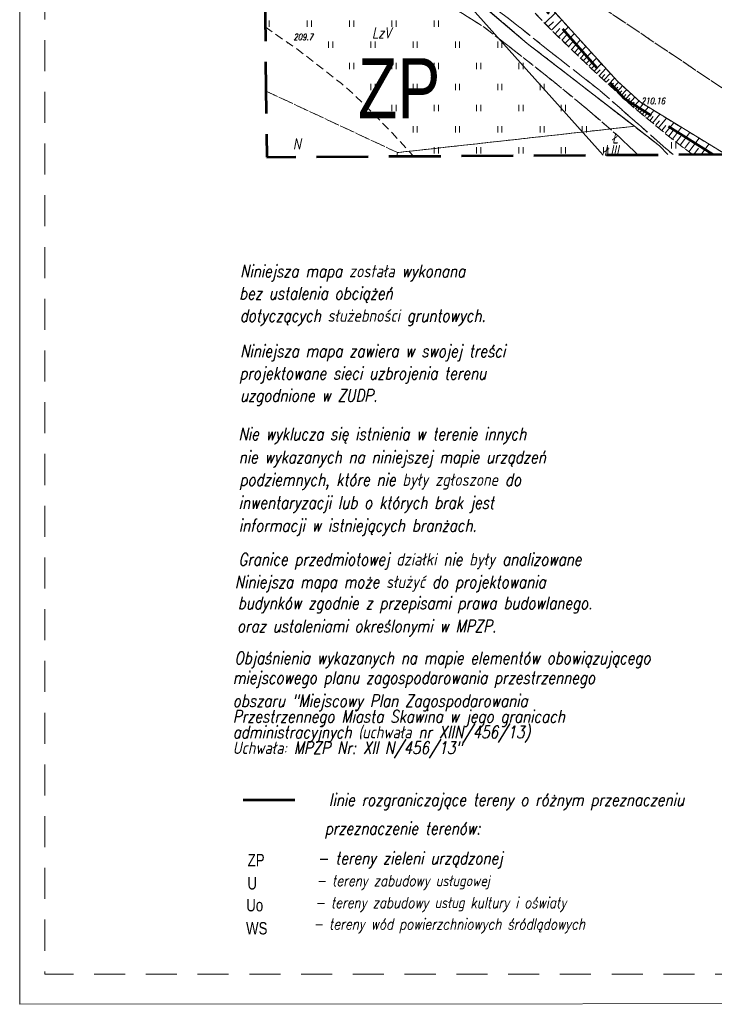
# Model space of a CAD drawing. Header units: metres. Extents: x 7415312 to 7415578, y 5538064 to 5538378.
# Tile 1 of 83: x 7415312 to 7415394, y 5538064 to 5538180. Entities that reach past the tile are written whole.
import ezdxf

# ---------------------------------------------------------------- set-up
doc = ezdxf.new("R2010")
doc.units = ezdxf.units.M
doc.header["$MEASUREMENT"] = 0
for name, pattern in [('1.0_0.5', [1.5, 1, -0.5]), ('1.5_0.5', [2, 1.5, -0.5]), ('DGN Style 2', [6.11813, 3.670878, -2.447252]), ('DGN Style 3', [8.565382, 6.11813, -2.447252]), ('DGN Style 4', [9.795126, 4.894504, -2.447252, 0.006118, -2.447252]), ('EGBK02-500', [2, 1.5, -0.5]), ('EGBU01-500', [1, 0.5, -0.5])]:
    doc.linetypes.add(name, pattern=pattern)
for name, color, linetype, lineweight in [('203-punkt graniczny', 7, 'Continuous', 0), ('BUBZ01', 7, 'Continuous', 0), ('EGBD03', 3, 'Continuous', 0), ('EGBK02', 7, 'Continuous', 0), ('EGBU01', 7, 'Continuous', 0), ('jezdnia', 7, 'Continuous', 0), ('LIN_Linie Rozgraniczajace', 3, 'Continuous', 53), ('pikieta naturalna', 7, 'Continuous', 0), ('pikieta naturalna-Atr2', 7, 'Continuous', 0), ('pikieta sztuczna', 7, 'Continuous', 0), ('pikieta sztuczna-Atr2', 7, 'Continuous', 0), ('przewód telekomunikacyjny napowietrzny', 7, 'Continuous', 0), ('trawnik', 7, 'Continuous', 0), ('V-Mapa 58', 21, 'Continuous', 0), ('Warstwa 15', 7, 'Continuous', 0), ('Warstwa 2', 7, 'Continuous', 0), ('Warstwa 57', 7, 'Continuous', 0), ('Warstwa 58', 7, 'Continuous', 0), ('woda stojąca', 7, 'Continuous', 0)]:
    doc.layers.add(name, color=color, linetype=linetype, lineweight=lineweight)
doc.layers.add('LL_LEGENDA', color=7, linetype='Continuous', lineweight=13, true_color=0x000000)
doc.styles.get("Standard").update_dxf_attribs({"font": 'Working1250.shx', "width": 0.75})
doc.styles.add('Style-ITALIC_1250', font='ITALIC_1250.shx')

# ---------------------------------------------------------------- blocks, each defined once
blk = doc.blocks.new('TU04')
at = {"color": 0, "linetype": 'Continuous', "lineweight": 13, "ltscale": 10}
for p, q in [((0, 0), (0, 7.5)), ((5, 0), (5, 7.5))]:
    blk.add_line(p, q, dxfattribs=at)
blk = doc.blocks.new('203_1')
at = {"layer": '203-punkt graniczny', "linetype": 'Continuous', "lineweight": 0}
h = blk.add_hatch(color=7, dxfattribs=at)
edge = h.paths.add_edge_path()
edge.add_arc((0, 0), 0.45, 0, 360)
blk = doc.blocks.new('PW01_1')
at = {"layer": 'pikieta sztuczna', "linetype": 'Continuous', "lineweight": 13}
h = blk.add_hatch(color=7, dxfattribs=at)
edge = h.paths.add_edge_path()
edge.add_arc((0, 0), 0.45, 0, 360)
blk = doc.blocks.new('PW01_2')
at = {"layer": 'pikieta naturalna', "linetype": 'Continuous', "lineweight": 13}
h = blk.add_hatch(color=7, dxfattribs=at)
edge = h.paths.add_edge_path()
edge.add_arc((0, 0), 0.45, 0, 360)

msp = doc.modelspace()

# ---------------------------------------------------------------- linework, layer by layer
at = {"color": 7, "linetype": 'Continuous', "lineweight": 13}
msp.add_line((7415341.639, 5538179.629), (7415341.639, 5538180.379), dxfattribs=at)
at = {"layer": 'BUBZ01', "color": 7, "linetype": '1.0_0.5', "lineweight": 13, "flags": 128}
for points in [[(7415395.555, 5538164.552), (7415385.51, 5538170.7), (7415382.79, 5538173.18), (7415374.99, 5538181.78), (7415368.74, 5538188.71), (7415360.79, 5538197.42), (7415355.37, 5538204.92), (7415352.1, 5538210.16), (7415349.23, 5538215), (7415348.22, 5538216.97), (7415347.21, 5538219.03), (7415345.35, 5538222.73), (7415344.27, 5538225.23), (7415343.22, 5538227.83), (7415341.87, 5538231.03), (7415340.97, 5538233.43), (7415340.466, 5538234.482)], [(7415395.555, 5538164.552), (7415385.51, 5538170.7), (7415382.79, 5538173.18), (7415374.99, 5538181.78), (7415368.74, 5538188.71), (7415360.79, 5538197.42), (7415355.37, 5538204.92), (7415352.1, 5538210.16), (7415349.23, 5538215), (7415348.22, 5538216.97), (7415347.21, 5538219.03), (7415345.35, 5538222.73), (7415344.27, 5538225.23), (7415343.22, 5538227.83), (7415341.87, 5538231.03), (7415340.97, 5538233.43), (7415340.466, 5538234.482)], [(7415340.51, 5538230.933), (7415340.56, 5538230.81), (7415342.25, 5538226.94), (7415343.17, 5538224.77), (7415344.03, 5538223.06), (7415344.53, 5538222.02), (7415345.68, 5538219.63), (7415346.54, 5538217.98), (7415347.8, 5538215.67), (7415348.79, 5538213.93), (7415349.93, 5538211.97), (7415350.94, 5538210.17), (7415355.14, 5538203.12), (7415360.57, 5538195.52), (7415363.39, 5538191.74), (7415369.84, 5538184.56), (7415374.99, 5538179.23), (7415380.15, 5538174.27), (7415384.87, 5538169.94), (7415389.14, 5538166.45), (7415391.644, 5538164.529)], [(7415340.51, 5538230.933), (7415340.56, 5538230.81), (7415342.25, 5538226.94), (7415343.17, 5538224.77), (7415344.03, 5538223.06), (7415344.53, 5538222.02), (7415345.68, 5538219.63), (7415346.54, 5538217.98), (7415347.8, 5538215.67), (7415348.79, 5538213.93), (7415349.93, 5538211.97), (7415350.94, 5538210.17), (7415355.14, 5538203.12), (7415360.57, 5538195.52), (7415363.39, 5538191.74), (7415369.84, 5538184.56), (7415374.99, 5538179.23), (7415380.15, 5538174.27), (7415384.87, 5538169.94), (7415389.14, 5538166.45), (7415391.644, 5538164.529)]]:
    msp.add_lwpolyline(points, dxfattribs=at)
at = {"layer": 'BUBZ01', "color": 7, "linetype": 'Continuous', "lineweight": 13, "flags": 128}
for points in [[(7415374.2, 5538180.05), (7415375.46, 5538181.26)], [(7415374.61, 5538179.63), (7415375.23, 5538180.23)], [(7415375.01, 5538179.21), (7415376.2, 5538180.44)], [(7415375.42, 5538178.81), (7415376, 5538179.42)], [(7415375.83, 5538178.42), (7415376.96, 5538179.6)], [(7415376.22, 5538178.04), (7415376.78, 5538178.62)], [(7415376.61, 5538177.67), (7415377.69, 5538178.8)], [(7415376.99, 5538177.31), (7415377.52, 5538177.86)], [(7415377.36, 5538176.95), (7415378.39, 5538178.03)], [(7415377.72, 5538176.6), (7415378.23, 5538177.13)], [(7415378.07, 5538176.27), (7415379.06, 5538177.29)], [(7415378.76, 5538175.61), (7415379.7, 5538176.59)], [(7415378.42, 5538175.93), (7415378.9, 5538176.43)], [(7415379.09, 5538175.29), (7415379.55, 5538175.77)], [(7415379.41, 5538174.98), (7415380.31, 5538175.92)], [(7415379.72, 5538174.68), (7415380.16, 5538175.14)], [(7415380.03, 5538174.39), (7415380.89, 5538175.28)], [(7415380.33, 5538174.1), (7415380.74, 5538174.55)], [(7415380.63, 5538173.83), (7415381.42, 5538174.69)], [(7415380.92, 5538173.56), (7415381.3, 5538173.98)], [(7415381.2, 5538173.31), (7415381.94, 5538174.11)], [(7415381.47, 5538173.06), (7415381.83, 5538173.45)], [(7415381.74, 5538172.81), (7415382.43, 5538173.57)], [(7415382.24, 5538172.35), (7415382.9, 5538173.08)], [(7415381.99, 5538172.58), (7415382.33, 5538172.95)], [(7415382.48, 5538172.13), (7415382.82, 5538172.49)], [(7415382.73, 5538171.91), (7415383.39, 5538172.63)], [(7415382.97, 5538171.69), (7415383.3, 5538172.05)], [(7415383.21, 5538171.46), (7415383.88, 5538172.19)], [(7415383.45, 5538171.24), (7415383.79, 5538171.6)], [(7415383.69, 5538171.02), (7415384.36, 5538171.75)], [(7415383.94, 5538170.8), (7415384.27, 5538171.16)], [(7415384.18, 5538170.57), (7415384.85, 5538171.3)], [(7415384.42, 5538170.35), (7415384.76, 5538170.72)], [(7415384.67, 5538170.13), (7415385.34, 5538170.86)], [(7415384.91, 5538169.91), (7415385.23, 5538170.29)], [(7415385.17, 5538169.7), (7415385.83, 5538170.5)], [(7415385.43, 5538169.48), (7415385.78, 5538169.9)], [(7415385.71, 5538169.25), (7415386.43, 5538170.13)], [(7415386.31, 5538168.77), (7415387.09, 5538169.73)], [(7415386, 5538169.01), (7415386.38, 5538169.48)], [(7415386.62, 5538168.51), (7415387.03, 5538169.01)], [(7415386.95, 5538168.24), (7415387.81, 5538169.29)], [(7415387.3, 5538167.95), (7415387.75, 5538168.5)], [(7415387.66, 5538167.66), (7415388.6, 5538168.81)], [(7415388.04, 5538167.35), (7415388.53, 5538167.95)], [(7415388.43, 5538167.03), (7415389.46, 5538168.28)], [(7415388.85, 5538166.69), (7415389.38, 5538167.35)], [(7415389.28, 5538166.34), (7415390.35, 5538167.74)], [(7415389.74, 5538165.99), (7415390.29, 5538166.71)], [(7415390.22, 5538165.62), (7415391.36, 5538167.12)], [(7415391.22, 5538164.85), (7415392.45, 5538166.45)], [(7415390.71, 5538165.25), (7415391.3, 5538166.02)], [(7415391.81, 5538164.53), (7415392.38, 5538165.28)], [(7415392.68, 5538164.535), (7415393.61, 5538165.74)]]:
    msp.add_lwpolyline(points, dxfattribs=at)
at = {"layer": 'EGBD03', "linetype": 'Continuous', "lineweight": 13, "flags": 128}
for points in [[(7415361.58, 5538186.64), (7415372.13, 5538177.66)], [(7415384.79, 5538167.86), (7415372.13, 5538177.66)], [(7415387.78, 5538165.54), (7415384.79, 5538167.86)], [(7415387.78, 5538165.54), (7415388.742, 5538164.511)]]:
    msp.add_lwpolyline(points, dxfattribs=at)
at = {"layer": 'EGBK02', "color": 96, "linetype": 'EGBK02-500', "lineweight": 13, "flags": 128}
for points in [[(7415372.13, 5538177.66), (7415361.58, 5538186.64)], [(7415361.58, 5538186.64), (7415372.13, 5538177.66)], [(7415406.7, 5538164.621), (7415377.55, 5538184.24)], [(7415384.79, 5538167.86), (7415372.13, 5538177.66)], [(7415372.13, 5538177.66), (7415384.79, 5538167.86)], [(7415341.252, 5538172.022), (7415356.8, 5538164.75)], [(7415356.8, 5538164.75), (7415384.79, 5538167.86)], [(7415384.79, 5538167.86), (7415356.8, 5538164.75)], [(7415384.79, 5538167.86), (7415387.78, 5538165.54)], [(7415387.78, 5538165.54), (7415384.79, 5538167.86)], [(7415387.78, 5538165.54), (7415388.742, 5538164.511)], [(7415388.742, 5538164.511), (7415387.78, 5538165.54)], [(7415356.8, 5538164.75), (7415356.72, 5538164.314)]]:
    msp.add_lwpolyline(points, dxfattribs=at)
at = {"layer": 'EGBU01', "color": 96, "linetype": 'EGBU01-500', "lineweight": 13, "flags": 128}
for points in [[(7415372.13, 5538177.66), (7415361.58, 5538186.64)], [(7415361.58, 5538186.64), (7415372.13, 5538177.66)], [(7415406.7, 5538164.621), (7415377.55, 5538184.24)], [(7415377.55, 5538184.24), (7415406.7, 5538164.621)], [(7415384.79, 5538167.86), (7415372.13, 5538177.66)], [(7415372.13, 5538177.66), (7415384.79, 5538167.86)], [(7415341.252, 5538172.022), (7415356.8, 5538164.75)], [(7415356.8, 5538164.75), (7415341.252, 5538172.022)], [(7415356.8, 5538164.75), (7415384.79, 5538167.86)], [(7415384.79, 5538167.86), (7415356.8, 5538164.75)], [(7415384.79, 5538167.86), (7415387.78, 5538165.54)], [(7415387.78, 5538165.54), (7415384.79, 5538167.86)], [(7415387.78, 5538165.54), (7415388.742, 5538164.511)], [(7415388.742, 5538164.511), (7415387.78, 5538165.54)], [(7415356.8, 5538164.75), (7415356.72, 5538164.314)], [(7415356.72, 5538164.314), (7415356.8, 5538164.75)]]:
    msp.add_lwpolyline(points, dxfattribs=at)
at = {"layer": 'jezdnia', "color": 7, "linetype": '1.5_0.5', "lineweight": 13, "flags": 128}
for points in [[(7415389.359, 5538164.514), (7415388.61, 5538165.14), (7415385.68, 5538167.75), (7415383.6, 5538169.57), (7415380.46, 5538172.3), (7415377.14, 5538174.91), (7415374.62, 5538176.86), (7415370.28, 5538180.33), (7415367.28, 5538182.54), (7415365.15, 5538183.81), (7415363.53, 5538184.73), (7415359.5, 5538186.32), (7415357.03, 5538187.11), (7415355.73, 5538187.72), (7415353.55, 5538188.66), (7415351.99, 5538189.6), (7415349.63, 5538191.16), (7415347.7, 5538192.55), (7415342.87, 5538196.1), (7415340.931, 5538197.547)], [(7415340.971, 5538194.362), (7415347.42, 5538189.51), (7415351.09, 5538187.24), (7415353.44, 5538186.03), (7415355.4, 5538185.12), (7415357.65, 5538184.38), (7415359.96, 5538183.59), (7415362.34, 5538182.47), (7415363.66, 5538181.7), (7415366.9, 5538179.68), (7415370.8, 5538176.67), (7415375.61, 5538172.85), (7415379.16, 5538169.93), (7415382.95, 5538166.65), (7415385.217, 5538164.489)]]:
    msp.add_lwpolyline(points, dxfattribs=at)
at = {"layer": 'LIN_Linie Rozgraniczajace', "color": 161, "linetype": 'DGN Style 3', "lineweight": 53}
msp.add_line((7415338.564, 5538088.215), (7415344.906, 5538088.215), dxfattribs=at)
at = {"layer": 'LIN_Linie Rozgraniczajace', "color": 161, "linetype": 'DGN Style 3', "lineweight": 53, "flags": 128}
msp.add_lwpolyline([(7415394.01, 5538164.572), (7415383.596, 5538171.139), (7415369.873, 5538186.654), (7415355.532, 5538203.999), (7415340.527, 5538229.575)], dxfattribs=at)
at = {"layer": 'LL_LEGENDA', "elevation": 1499.447}
msp.add_lwpolyline([(7415578.263, 5538064.216), (7415578.263, 5538349.47), (7415312.145, 5538349.289), (7415312.145, 5538064.035)], close=True, dxfattribs=at)
at = {"layer": 'przewód telekomunikacyjny napowietrzny', "color": 40, "linetype": 'Continuous', "lineweight": 13, "flags": 128}
msp.add_lwpolyline([(7415381.085, 5538164.464), (7415349.77, 5538199.47)], dxfattribs=at)
at = {"layer": 'trawnik', "color": 7, "linetype": '1.0_0.5', "lineweight": 13, "flags": 128}
for points in [[(7415391.644, 5538164.529), (7415389.14, 5538166.45), (7415384.87, 5538169.94), (7415380.15, 5538174.27), (7415374.99, 5538179.23), (7415369.84, 5538184.56), (7415363.39, 5538191.74), (7415360.57, 5538195.52), (7415355.14, 5538203.12), (7415350.94, 5538210.17), (7415349.93, 5538211.97), (7415348.79, 5538213.93), (7415347.8, 5538215.67), (7415346.54, 5538217.98), (7415345.68, 5538219.63), (7415344.53, 5538222.02), (7415344.03, 5538223.06), (7415343.17, 5538224.77), (7415342.25, 5538226.94), (7415340.56, 5538230.81), (7415340.51, 5538230.933)], [(7415340.931, 5538197.547), (7415342.87, 5538196.1), (7415347.7, 5538192.55), (7415349.63, 5538191.16), (7415351.99, 5538189.6), (7415353.55, 5538188.66), (7415355.73, 5538187.72), (7415357.03, 5538187.11), (7415359.5, 5538186.32), (7415363.53, 5538184.73), (7415365.15, 5538183.81), (7415367.28, 5538182.54), (7415370.28, 5538180.33), (7415374.62, 5538176.86), (7415377.14, 5538174.91), (7415380.46, 5538172.3), (7415383.6, 5538169.57), (7415385.68, 5538167.75), (7415388.61, 5538165.14), (7415389.359, 5538164.514)], [(7415385.217, 5538164.489), (7415382.95, 5538166.65), (7415379.16, 5538169.93), (7415375.61, 5538172.85), (7415370.8, 5538176.67), (7415366.9, 5538179.68), (7415363.66, 5538181.7), (7415362.34, 5538182.47), (7415359.96, 5538183.59), (7415357.65, 5538184.38), (7415355.4, 5538185.12), (7415353.44, 5538186.03), (7415351.09, 5538187.24), (7415347.42, 5538189.51), (7415340.971, 5538194.362)], [(7415341.156, 5538179.601), (7415345.1, 5538176.87), (7415347.07, 5538175.35), (7415350.17, 5538172.92), (7415351.49, 5538171.76), (7415352.96, 5538170.32), (7415356.17, 5538167.08), (7415358.675, 5538164.326)]]:
    msp.add_lwpolyline(points, dxfattribs=at)
at = {"layer": 'Warstwa 15', "color": 7, "linetype": 'DGN Style 3', "lineweight": 53, "flags": 128}
msp.add_lwpolyline([(7415339.16, 5538338.21), (7415341.35, 5538164.22), (7415479.92, 5538165.07), (7415482.46, 5538338.99), (7415339.16, 5538338.21)], close=True, dxfattribs=at)
at = {"layer": 'Warstwa 57', "color": 7, "linetype": 'DGN Style 2', "lineweight": 0, "flags": 128}
msp.add_lwpolyline([(7415315.133, 5538347.807), (7415510.149, 5538347.807), (7415510.149, 5538067.611), (7415315.133, 5538067.611), (7415315.133, 5538347.807)], close=True, dxfattribs=at)
at = {"layer": 'woda stojąca', "color": 141, "linetype": 'Continuous', "lineweight": 13, "flags": 128}
msp.add_lwpolyline([(7415340.466, 5538234.482), (7415340.97, 5538233.43), (7415341.87, 5538231.03), (7415343.22, 5538227.83), (7415344.27, 5538225.23), (7415345.35, 5538222.73), (7415347.21, 5538219.03), (7415348.22, 5538216.97), (7415349.23, 5538215), (7415352.1, 5538210.16), (7415355.37, 5538204.92), (7415360.79, 5538197.42), (7415368.74, 5538188.71), (7415374.99, 5538181.78), (7415382.79, 5538173.18), (7415385.51, 5538170.7), (7415395.555, 5538164.552)], dxfattribs=at)

# ---------------------------------------------------------------- block references
at = {"layer": '203-punkt graniczny', "color": 7, "linetype": 'Continuous', "lineweight": 0, "xscale": 0.1, "yscale": 0.1, "zscale": 0.1}
for p in [(7415372.13, 5538177.66), (7415384.79, 5538167.86), (7415387.78, 5538165.54)]:
    msp.add_blockref('203_1', p, dxfattribs=at)
at = {"layer": 'pikieta naturalna', "color": 7, "linetype": 'Continuous', "lineweight": 13, "xscale": 0.1, "yscale": 0.1, "zscale": 0.1}
msp.add_blockref('PW01_2', (7415343.79, 5538177.62), dxfattribs=at)
at = {"layer": 'pikieta sztuczna', "color": 7, "linetype": 'Continuous', "lineweight": 13, "xscale": 0.1, "yscale": 0.1, "zscale": 0.1}
msp.add_blockref('PW01_1', (7415384.91, 5538169.93), dxfattribs=at)
at = {"layer": 'trawnik', "color": 7, "linetype": 'Continuous', "lineweight": 13, "xscale": 0.1, "yscale": 0.1, "zscale": 0.1}
for p in [(7415346.139, 5538179.629), (7415351.139, 5538179.629), (7415356.139, 5538179.629), (7415361.139, 5538179.629), (7415348.639, 5538177.129), (7415353.639, 5538177.129), (7415358.639, 5538177.129), (7415363.639, 5538177.129), (7415368.639, 5538177.129), (7415351.139, 5538174.629), (7415356.139, 5538174.629), (7415361.139, 5538174.629), (7415366.139, 5538174.629), (7415371.139, 5538174.629), (7415353.639, 5538172.129), (7415358.639, 5538172.129), (7415363.639, 5538172.129), (7415368.639, 5538172.129), (7415373.639, 5538172.129), (7415356.139, 5538169.629), (7415361.139, 5538169.629), (7415366.139, 5538169.629), (7415371.139, 5538169.629), (7415376.139, 5538169.629), (7415358.639, 5538167.129), (7415363.639, 5538167.129), (7415368.639, 5538167.129), (7415373.639, 5538167.129), (7415378.639, 5538167.129), (7415361.139, 5538164.629), (7415366.139, 5538164.629), (7415371.139, 5538164.629), (7415376.139, 5538164.629), (7415381.139, 5538164.629), (7415389.189, 5538165.239)]:
    msp.add_blockref('TU04', p, dxfattribs=at)

# ---------------------------------------------------------------- texts
at = {"layer": 'EGBK02', "color": 96, "linetype": 'EGBK02-500', "lineweight": 13, "char_height": 1.25, "attachment_point": 7, "line_spacing_factor": 0.6}
for s, insert in [('\\FITALIC_1250;\\H1x;\\W0.8;LzV', (7415353.792, 5538178.293)), ('\\FITALIC_1250;\\H1x;\\W0.8;ŁIII', (7415381.175, 5538164.389))]:
    msp.add_mtext(s, dxfattribs=dict(at, insert=insert))
at = {"layer": 'EGBU01', "color": 96, "linetype": 'EGBU01-500', "lineweight": 13, "char_height": 1.25, "attachment_point": 7, "line_spacing_factor": 0.6}
for s, insert in [('\\FITALIC_1250;\\H1x;\\W0.8;Ł', (7415382.139, 5538165.824)), ('\\FITALIC_1250;\\H1x;\\W0.8;N', (7415344.434, 5538165.155))]:
    msp.add_mtext(s, dxfattribs=dict(at, insert=insert))
at = {"layer": 'pikieta naturalna-Atr2', "color": 7, "lineweight": 13, "insert": (7415344.5, 5538178.05), "char_height": 0.75, "attachment_point": 7, "line_spacing_factor": 0.6}
msp.add_mtext('\\FITALIC_1250;\\H1x;\\W0.8;209.7', dxfattribs=at)
at = {"layer": 'pikieta sztuczna-Atr2', "color": 7, "lineweight": 13, "insert": (7415385.59, 5538170.49), "char_height": 0.75, "attachment_point": 7, "line_spacing_factor": 0.6}
msp.add_mtext('\\FITALIC_1250;\\H1x;\\W0.8;210.16', dxfattribs=at)
at = {"layer": 'V-Mapa 58', "color": 7, "linetype": 'Continuous', "lineweight": 13, "style": 'Style-ITALIC_1250', "width": 0.8}
for s, p in [('Nie wyklucza się istnienia w terenie innych', (7415338.007, 5538130.754)), ('nie wykazanych na niniejszej mapie urządzeń', (7415338.022, 5538128.013)), ('podziemnych, które nie były zgłoszone do', (7415338.121, 5538125.34)), ('inwentaryzacji lub o których brak jest ', (7415338.019, 5538122.64)), ('informacji w istniejących branżach.', (7415338.03, 5538119.93)), ('Granice przedmiotowej działki nie były analizowane', (7415337.995, 5538115.922)), (' Niniejsza mapa może służyć do projektowania ', (7415336.748, 5538113.258)), ('budynków zgodnie z przepisami prawa budowlanego.', (7415337.916, 5538110.756)), ('oraz ustaleniami określonymi w MPZP.', (7415337.833, 5538108.024))]:
    msp.add_text(s, height=1.4625, rotation=359.99978, dxfattribs=at).set_placement(p)
at = {"layer": 'Warstwa 2', "color": 161, "linetype": 'DGN Style 4', "lineweight": 30, "attachment_point": 7, "line_spacing_factor": 1.08}
for s, insert, char_height in [('\\FWORKING_1250;\\H1x;\\W0.8;ZP', (7415352.117, 5538168.792), 7.12342), ('\\FWORKING_1250;\\H1x;\\W0.8;ZP', (7415339.09, 5538080.358), 1.4625), ('\\FWORKING_1250;\\H1x;\\W0.8;U', (7415339.059, 5538077.591), 1.4625), ('\\FWORKING_1250;\\H1x;\\W0.8;Uo', (7415338.921, 5538075.004), 1.4625), ('\\FWORKING_1250;\\H1x;\\W0.8;WS', (7415338.901, 5538072.277), 1.4625)]:
    msp.add_mtext(s, dxfattribs=dict(at, insert=insert, char_height=char_height))
at = {"layer": 'Warstwa 58', "color": 7, "linetype": 'Continuous', "lineweight": 13, "style": 'Style-ITALIC_1250'}
for s, width, p in [('Niniejsza mapa została wykonana', 0.800003, (7415338.181, 5538150.004)), ('bez ustalenia obciążeń', 0.800003, (7415338.074, 5538147.371)), ('dotyczących służebności gruntowych.', 0.800003, (7415338.159, 5538144.744)), ('Niniejsza mapa zawiera w swojej treści', 0.800003, (7415338.201, 5538140.559)), ('projektowane sieci uzbrojenia terenu', 0.800003, (7415338.095, 5538137.927)), ('uzgodnione w ZUDP.', 0.8, (7415338.179, 5538135.3)), ('Objaśnienia wykazanych na mapie elementów obowiązującego', 0.8, (7415337.524, 5538104.267)), ('miejscowego planu zagospodarowania przestrzennego', 0.8, (7415337.323, 5538101.933)), ('linie rozgraniczające tereny o różnym przeznaczeniu', 0.8, (7415348.695, 5538087.487)), ('przeznaczenie terenów:', 0.8, (7415348.204, 5538084.114))]:
    msp.add_text(s, height=1.4625, dxfattribs=dict(at, width=width)).set_placement(p)
at = {"layer": 'Warstwa 58', "color": 7, "linetype": 'Continuous', "lineweight": 13, "insert": (7415337.326, 5538093.146), "char_height": 1.4625, "width": 48.29381, "attachment_point": 7, "line_spacing_factor": 0.76062}
msp.add_mtext('\\FITALIC_1250;\\H1x;\\W0.8;obszaru "Miejscowy Plan Zagospodarowania Przestrzennego Miasta Skawina w jego granicach administracyjnych (uchwała nr XIIN/456/13)\\PUchwała: MPZP Nr: XII N/456/13"', dxfattribs=at)
at = {"layer": 'Warstwa 58', "color": 7, "linetype": 'Continuous', "lineweight": 13, "attachment_point": 7, "line_spacing_factor": 0.6}
for s, insert, char_height in [('\\FITALIC_1250;\\H1x;\\W0.8;- tereny zieleni urządzonej', (7415347.341, 5538080.103), 1.4625), ('\\FITALIC_1250;\\H1x;\\W0.8;- tereny zabudowy usługowej', (7415347.203, 5538077.574), 1.28693), ('\\FITALIC_1250;\\H1x;\\W0.8;- tereny zabudowy usług kultury i oświaty', (7415347.065, 5538074.987), 1.28693), ('\\FITALIC_1250;\\H1x;\\W0.8;- tereny wód powierzchniowych śródlądowych', (7415346.847, 5538072.447), 1.28693)]:
    msp.add_mtext(s, dxfattribs=dict(at, insert=insert, char_height=char_height))

doc.saveas('drawing.dxf')
